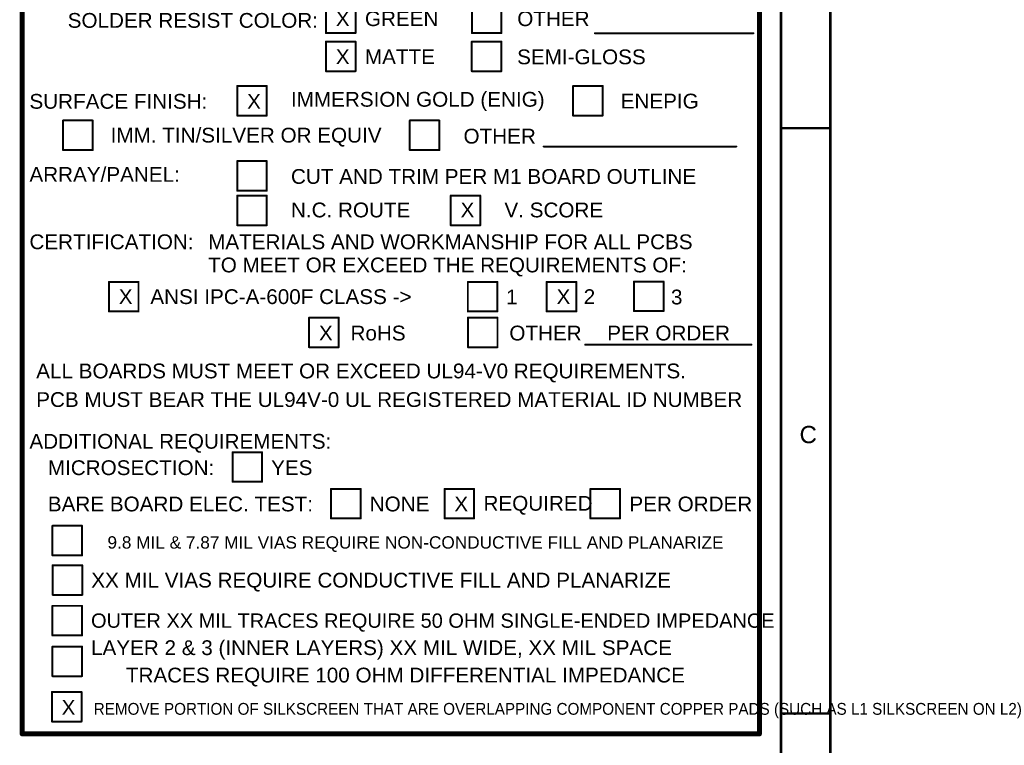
# Model space of a CAD drawing. Header units: inches. Extents: x -0.5 to 15.2, y -1.3 to 8.2.
# Tile 249 of 256: x 11.2 to 15.2, y 0.9 to 3.9. Entities that reach past the tile are written whole.
import ezdxf

# ---------------------------------------------------------------- set-up
doc = ezdxf.new("R2010")
doc.units = ezdxf.units.IN
doc.header["$MEASUREMENT"] = 0
doc.layers.add('M10 Fab Notes', color=56, linetype='Continuous')
doc.layers.add('M9 Title Sheet', color=56, linetype='Continuous')
doc.styles.add('Arial', font='txt', dxfattribs={"height": 0.2})

msp = doc.modelspace()

# ---------------------------------------------------------------- linework, layer by layer
at = {"layer": 'M10 Fab Notes'}
for points in [[(11.23, 0.959, 0.02, 0.02, 0), (11.23, 6.7132, 0.02, 0.02, 0)], [(14.221, 1.133, 0.02, 0.02, 0), (14.221, 6.7132, 0.02, 0.02, 0)], [(12.4625, 3.803, 0.008, 0.008, 0), (12.4625, 3.923, 0.008, 0.008, 0)], [(12.5825, 3.803, 0.008, 0.008, 0), (12.5825, 3.923, 0.008, 0.008, 0)], [(13.0545, 3.803, 0.008, 0.008, 0), (13.0545, 3.923, 0.008, 0.008, 0)], [(13.1745, 3.803, 0.008, 0.008, 0), (13.1745, 3.923, 0.008, 0.008, 0)], [(12.4625, 3.803, 0.008, 0.008, 0), (12.5825, 3.803, 0.008, 0.008, 0)], [(13.0545, 3.803, 0.008, 0.008, 0), (13.1745, 3.803, 0.008, 0.008, 0)], [(13.5535, 3.802, 0.008, 0.008, 0), (14.1965, 3.802, 0.008, 0.008, 0)], [(12.4625, 3.768, 0.008, 0.008, 0), (12.5825, 3.768, 0.008, 0.008, 0)], [(12.4625, 3.648, 0.008, 0.008, 0), (12.4625, 3.768, 0.008, 0.008, 0)], [(12.5825, 3.648, 0.008, 0.008, 0), (12.5825, 3.768, 0.008, 0.008, 0)], [(13.054, 3.768, 0.008, 0.008, 0), (13.174, 3.768, 0.008, 0.008, 0)], [(13.054, 3.648, 0.008, 0.008, 0), (13.054, 3.768, 0.008, 0.008, 0)], [(13.174, 3.648, 0.008, 0.008, 0), (13.174, 3.768, 0.008, 0.008, 0)], [(12.4625, 3.648, 0.008, 0.008, 0), (12.5825, 3.648, 0.008, 0.008, 0)], [(13.054, 3.648, 0.008, 0.008, 0), (13.174, 3.648, 0.008, 0.008, 0)], [(12.1025, 3.588, 0.008, 0.008, 0), (12.2225, 3.588, 0.008, 0.008, 0)], [(12.1025, 3.468, 0.008, 0.008, 0), (12.1025, 3.588, 0.008, 0.008, 0)], [(12.2225, 3.468, 0.008, 0.008, 0), (12.2225, 3.588, 0.008, 0.008, 0)], [(13.465, 3.588, 0.008, 0.008, 0), (13.585, 3.588, 0.008, 0.008, 0)], [(13.465, 3.468, 0.008, 0.008, 0), (13.465, 3.588, 0.008, 0.008, 0)], [(13.585, 3.468, 0.008, 0.008, 0), (13.585, 3.588, 0.008, 0.008, 0)], [(11.396, 3.448, 0.008, 0.008, 0), (11.516, 3.448, 0.008, 0.008, 0)], [(11.396, 3.328, 0.008, 0.008, 0), (11.396, 3.448, 0.008, 0.008, 0)], [(11.516, 3.328, 0.008, 0.008, 0), (11.516, 3.448, 0.008, 0.008, 0)], [(12.1025, 3.468, 0.008, 0.008, 0), (12.2225, 3.468, 0.008, 0.008, 0)], [(12.8025, 3.448, 0.008, 0.008, 0), (12.9225, 3.448, 0.008, 0.008, 0)], [(12.8025, 3.328, 0.008, 0.008, 0), (12.8025, 3.448, 0.008, 0.008, 0)], [(12.9225, 3.328, 0.008, 0.008, 0), (12.9225, 3.448, 0.008, 0.008, 0)], [(13.465, 3.468, 0.008, 0.008, 0), (13.585, 3.468, 0.008, 0.008, 0)], [(11.396, 3.328, 0.008, 0.008, 0), (11.516, 3.328, 0.008, 0.008, 0)], [(12.8025, 3.328, 0.008, 0.008, 0), (12.9225, 3.328, 0.008, 0.008, 0)], [(13.3457, 3.3423, 0.008, 0.008, 0), (14.127, 3.3423, 0.008, 0.008, 0)], [(12.1025, 3.283, 0.008, 0.008, 0), (12.2225, 3.283, 0.008, 0.008, 0)], [(12.1025, 3.163, 0.008, 0.008, 0), (12.1025, 3.283, 0.008, 0.008, 0)], [(12.2225, 3.163, 0.008, 0.008, 0), (12.2225, 3.283, 0.008, 0.008, 0)], [(12.1025, 3.163, 0.008, 0.008, 0), (12.2225, 3.163, 0.008, 0.008, 0)], [(12.1025, 3.143, 0.008, 0.008, 0), (12.2225, 3.143, 0.008, 0.008, 0)], [(12.1025, 3.023, 0.008, 0.008, 0), (12.1025, 3.143, 0.008, 0.008, 0)], [(12.2225, 3.023, 0.008, 0.008, 0), (12.2225, 3.143, 0.008, 0.008, 0)], [(12.9685, 3.143, 0.008, 0.008, 0), (13.0885, 3.143, 0.008, 0.008, 0)], [(12.9685, 3.023, 0.008, 0.008, 0), (12.9685, 3.143, 0.008, 0.008, 0)], [(13.0885, 3.023, 0.008, 0.008, 0), (13.0885, 3.143, 0.008, 0.008, 0)], [(12.1025, 3.023, 0.008, 0.008, 0), (12.2225, 3.023, 0.008, 0.008, 0)], [(12.9685, 3.023, 0.008, 0.008, 0), (13.0885, 3.023, 0.008, 0.008, 0)], [(11.582, 2.793, 0.008, 0.008, 0), (11.702, 2.793, 0.008, 0.008, 0)], [(11.582, 2.673, 0.008, 0.008, 0), (11.582, 2.793, 0.008, 0.008, 0)], [(11.702, 2.673, 0.008, 0.008, 0), (11.702, 2.793, 0.008, 0.008, 0)], [(13.038, 2.793, 0.008, 0.008, 0), (13.158, 2.793, 0.008, 0.008, 0)], [(13.038, 2.673, 0.008, 0.008, 0), (13.038, 2.793, 0.008, 0.008, 0)], [(13.158, 2.673, 0.008, 0.008, 0), (13.158, 2.793, 0.008, 0.008, 0)], [(13.358, 2.793, 0.008, 0.008, 0), (13.478, 2.793, 0.008, 0.008, 0)], [(13.358, 2.673, 0.008, 0.008, 0), (13.358, 2.793, 0.008, 0.008, 0)], [(13.478, 2.673, 0.008, 0.008, 0), (13.478, 2.793, 0.008, 0.008, 0)], [(13.712, 2.7945, 0.008, 0.008, 0), (13.832, 2.7945, 0.008, 0.008, 0)], [(13.712, 2.6745, 0.008, 0.008, 0), (13.712, 2.7945, 0.008, 0.008, 0)], [(13.832, 2.6745, 0.008, 0.008, 0), (13.832, 2.7945, 0.008, 0.008, 0)], [(11.582, 2.673, 0.008, 0.008, 0), (11.702, 2.673, 0.008, 0.008, 0)], [(13.038, 2.673, 0.008, 0.008, 0), (13.158, 2.673, 0.008, 0.008, 0)], [(13.358, 2.673, 0.008, 0.008, 0), (13.478, 2.673, 0.008, 0.008, 0)], [(13.712, 2.6745, 0.008, 0.008, 0), (13.832, 2.6745, 0.008, 0.008, 0)], [(12.394, 2.648, 0.008, 0.008, 0), (12.514, 2.648, 0.008, 0.008, 0)], [(12.394, 2.528, 0.008, 0.008, 0), (12.394, 2.648, 0.008, 0.008, 0)], [(12.514, 2.528, 0.008, 0.008, 0), (12.514, 2.648, 0.008, 0.008, 0)], [(13.0384, 2.648, 0.008, 0.008, 0), (13.1584, 2.648, 0.008, 0.008, 0)], [(13.0384, 2.528, 0.008, 0.008, 0), (13.0384, 2.648, 0.008, 0.008, 0)], [(13.1584, 2.528, 0.008, 0.008, 0), (13.1584, 2.648, 0.008, 0.008, 0)], [(12.394, 2.528, 0.008, 0.008, 0), (12.514, 2.528, 0.008, 0.008, 0)], [(13.0384, 2.528, 0.008, 0.008, 0), (13.1584, 2.528, 0.008, 0.008, 0)], [(13.5144, 2.5383, 0.008, 0.008, 0), (14.1888, 2.5383, 0.008, 0.008, 0)], [(12.0835, 2.1019, 0.008, 0.008, 0), (12.2035, 2.1019, 0.008, 0.008, 0)], [(12.0835, 1.9819, 0.008, 0.008, 0), (12.0835, 2.1019, 0.008, 0.008, 0)], [(12.2035, 1.9819, 0.008, 0.008, 0), (12.2035, 2.1019, 0.008, 0.008, 0)], [(12.0835, 1.9819, 0.008, 0.008, 0), (12.2035, 1.9819, 0.008, 0.008, 0)], [(12.483, 1.953, 0.008, 0.008, 0), (12.603, 1.953, 0.008, 0.008, 0)], [(12.483, 1.833, 0.008, 0.008, 0), (12.483, 1.953, 0.008, 0.008, 0)], [(12.603, 1.833, 0.008, 0.008, 0), (12.603, 1.953, 0.008, 0.008, 0)], [(12.9435, 1.953, 0.008, 0.008, 0), (13.0635, 1.953, 0.008, 0.008, 0)], [(12.9435, 1.833, 0.008, 0.008, 0), (12.9435, 1.953, 0.008, 0.008, 0)], [(13.0635, 1.833, 0.008, 0.008, 0), (13.0635, 1.953, 0.008, 0.008, 0)], [(13.5355, 1.953, 0.008, 0.008, 0), (13.6555, 1.953, 0.008, 0.008, 0)], [(13.5355, 1.833, 0.008, 0.008, 0), (13.5355, 1.953, 0.008, 0.008, 0)], [(13.6555, 1.833, 0.008, 0.008, 0), (13.6555, 1.953, 0.008, 0.008, 0)], [(11.3529, 1.8033, 0.008, 0.008, 0), (11.4729, 1.8033, 0.008, 0.008, 0)], [(11.3529, 1.6833, 0.008, 0.008, 0), (11.3529, 1.8033, 0.008, 0.008, 0)], [(11.4729, 1.6833, 0.008, 0.008, 0), (11.4729, 1.8033, 0.008, 0.008, 0)], [(12.483, 1.833, 0.008, 0.008, 0), (12.603, 1.833, 0.008, 0.008, 0)], [(12.9435, 1.833, 0.008, 0.008, 0), (13.0635, 1.833, 0.008, 0.008, 0)], [(13.5355, 1.833, 0.008, 0.008, 0), (13.6555, 1.833, 0.008, 0.008, 0)], [(11.3529, 1.6833, 0.008, 0.008, 0), (11.4729, 1.6833, 0.008, 0.008, 0)], [(11.3539, 1.643, 0.008, 0.008, 0), (11.4739, 1.643, 0.008, 0.008, 0)], [(11.3539, 1.523, 0.008, 0.008, 0), (11.3539, 1.643, 0.008, 0.008, 0)], [(11.4739, 1.523, 0.008, 0.008, 0), (11.4739, 1.643, 0.008, 0.008, 0)], [(11.3539, 1.523, 0.008, 0.008, 0), (11.4739, 1.523, 0.008, 0.008, 0)], [(11.3529, 1.4785, 0.008, 0.008, 0), (11.4729, 1.4785, 0.008, 0.008, 0)], [(11.3529, 1.3585, 0.008, 0.008, 0), (11.3529, 1.4785, 0.008, 0.008, 0)], [(11.4729, 1.3585, 0.008, 0.008, 0), (11.4729, 1.4785, 0.008, 0.008, 0)], [(11.3529, 1.3585, 0.008, 0.008, 0), (11.4729, 1.3585, 0.008, 0.008, 0)], [(11.3529, 1.313, 0.008, 0.008, 0), (11.4729, 1.313, 0.008, 0.008, 0)], [(11.3529, 1.193, 0.008, 0.008, 0), (11.3529, 1.313, 0.008, 0.008, 0)], [(11.4729, 1.193, 0.008, 0.008, 0), (11.4729, 1.313, 0.008, 0.008, 0)], [(11.3529, 1.193, 0.008, 0.008, 0), (11.4729, 1.193, 0.008, 0.008, 0)], [(11.3509, 1.009, 0.008, 0.008, 0), (11.3509, 1.129, 0.008, 0.008, 0)], [(11.3509, 1.129, 0.008, 0.008, 0), (11.4709, 1.129, 0.008, 0.008, 0)], [(11.4709, 1.009, 0.008, 0.008, 0), (11.4709, 1.129, 0.008, 0.008, 0)], [(14.221, 0.959, 0.02, 0.02, 0), (14.221, 1.133, 0.02, 0.02, 0)], [(11.3509, 1.009, 0.008, 0.008, 0), (11.4709, 1.009, 0.008, 0.008, 0)], [(11.23, 0.959, 0.02, 0.02, 0), (11.748, 0.959, 0.02, 0.02, 0)], [(11.748, 0.959, 0.02, 0.02, 0), (11.94, 0.959, 0.02, 0.02, 0)], [(11.94, 0.959, 0.02, 0.02, 0), (12.1517, 0.959, 0.02, 0.02, 0)], [(12.1517, 0.959, 0.02, 0.02, 0), (13.2993, 0.959, 0.02, 0.02, 0)], [(13.2993, 0.959, 0.02, 0.02, 0), (13.457, 0.959, 0.02, 0.02, 0)], [(13.457, 0.959, 0.02, 0.02, 0), (13.68, 0.959, 0.02, 0.02, 0)], [(13.68, 0.959, 0.02, 0.02, 0), (13.936, 0.959, 0.02, 0.02, 0)], [(13.936, 0.959, 0.02, 0.02, 0), (14.221, 0.959, 0.02, 0.02, 0)]]:
    msp.add_lwpolyline(points, format="xyseb", dxfattribs=at)
for points in [[(12.4605, 3.803, 0.004, 0.004, 1), (12.4645, 3.803, 0.004, 0.004, 1)], [(12.4605, 3.803, 0.004, 0.004, 1), (12.4645, 3.803, 0.004, 0.004, 1)], [(12.5805, 3.803, 0.004, 0.004, 1), (12.5845, 3.803, 0.004, 0.004, 1)], [(12.5805, 3.803, 0.004, 0.004, 1), (12.5845, 3.803, 0.004, 0.004, 1)], [(13.0525, 3.803, 0.004, 0.004, 1), (13.0565, 3.803, 0.004, 0.004, 1)], [(13.0525, 3.803, 0.004, 0.004, 1), (13.0565, 3.803, 0.004, 0.004, 1)], [(13.1725, 3.803, 0.004, 0.004, 1), (13.1765, 3.803, 0.004, 0.004, 1)], [(13.1725, 3.803, 0.004, 0.004, 1), (13.1765, 3.803, 0.004, 0.004, 1)], [(13.5515, 3.802, 0.004, 0.004, 1), (13.5555, 3.802, 0.004, 0.004, 1)], [(14.1945, 3.802, 0.004, 0.004, 1), (14.1985, 3.802, 0.004, 0.004, 1)], [(12.4605, 3.768, 0.004, 0.004, 1), (12.4645, 3.768, 0.004, 0.004, 1)], [(12.4605, 3.768, 0.004, 0.004, 1), (12.4645, 3.768, 0.004, 0.004, 1)], [(12.5805, 3.768, 0.004, 0.004, 1), (12.5845, 3.768, 0.004, 0.004, 1)], [(12.5805, 3.768, 0.004, 0.004, 1), (12.5845, 3.768, 0.004, 0.004, 1)], [(13.052, 3.768, 0.004, 0.004, 1), (13.056, 3.768, 0.004, 0.004, 1)], [(13.052, 3.768, 0.004, 0.004, 1), (13.056, 3.768, 0.004, 0.004, 1)], [(13.172, 3.768, 0.004, 0.004, 1), (13.176, 3.768, 0.004, 0.004, 1)], [(13.172, 3.768, 0.004, 0.004, 1), (13.176, 3.768, 0.004, 0.004, 1)], [(12.4605, 3.648, 0.004, 0.004, 1), (12.4645, 3.648, 0.004, 0.004, 1)], [(12.4605, 3.648, 0.004, 0.004, 1), (12.4645, 3.648, 0.004, 0.004, 1)], [(12.5805, 3.648, 0.004, 0.004, 1), (12.5845, 3.648, 0.004, 0.004, 1)], [(12.5805, 3.648, 0.004, 0.004, 1), (12.5845, 3.648, 0.004, 0.004, 1)], [(13.052, 3.648, 0.004, 0.004, 1), (13.056, 3.648, 0.004, 0.004, 1)], [(13.052, 3.648, 0.004, 0.004, 1), (13.056, 3.648, 0.004, 0.004, 1)], [(13.172, 3.648, 0.004, 0.004, 1), (13.176, 3.648, 0.004, 0.004, 1)], [(13.172, 3.648, 0.004, 0.004, 1), (13.176, 3.648, 0.004, 0.004, 1)], [(12.1005, 3.588, 0.004, 0.004, 1), (12.1045, 3.588, 0.004, 0.004, 1)], [(12.1005, 3.588, 0.004, 0.004, 1), (12.1045, 3.588, 0.004, 0.004, 1)], [(12.2205, 3.588, 0.004, 0.004, 1), (12.2245, 3.588, 0.004, 0.004, 1)], [(12.2205, 3.588, 0.004, 0.004, 1), (12.2245, 3.588, 0.004, 0.004, 1)], [(13.463, 3.588, 0.004, 0.004, 1), (13.467, 3.588, 0.004, 0.004, 1)], [(13.463, 3.588, 0.004, 0.004, 1), (13.467, 3.588, 0.004, 0.004, 1)], [(13.583, 3.588, 0.004, 0.004, 1), (13.587, 3.588, 0.004, 0.004, 1)], [(13.583, 3.588, 0.004, 0.004, 1), (13.587, 3.588, 0.004, 0.004, 1)], [(11.394, 3.448, 0.004, 0.004, 1), (11.398, 3.448, 0.004, 0.004, 1)], [(11.394, 3.448, 0.004, 0.004, 1), (11.398, 3.448, 0.004, 0.004, 1)], [(11.514, 3.448, 0.004, 0.004, 1), (11.518, 3.448, 0.004, 0.004, 1)], [(11.514, 3.448, 0.004, 0.004, 1), (11.518, 3.448, 0.004, 0.004, 1)], [(12.1005, 3.468, 0.004, 0.004, 1), (12.1045, 3.468, 0.004, 0.004, 1)], [(12.1005, 3.468, 0.004, 0.004, 1), (12.1045, 3.468, 0.004, 0.004, 1)], [(12.2205, 3.468, 0.004, 0.004, 1), (12.2245, 3.468, 0.004, 0.004, 1)], [(12.2205, 3.468, 0.004, 0.004, 1), (12.2245, 3.468, 0.004, 0.004, 1)], [(12.8005, 3.448, 0.004, 0.004, 1), (12.8045, 3.448, 0.004, 0.004, 1)], [(12.8005, 3.448, 0.004, 0.004, 1), (12.8045, 3.448, 0.004, 0.004, 1)], [(12.9205, 3.448, 0.004, 0.004, 1), (12.9245, 3.448, 0.004, 0.004, 1)], [(12.9205, 3.448, 0.004, 0.004, 1), (12.9245, 3.448, 0.004, 0.004, 1)], [(13.463, 3.468, 0.004, 0.004, 1), (13.467, 3.468, 0.004, 0.004, 1)], [(13.463, 3.468, 0.004, 0.004, 1), (13.467, 3.468, 0.004, 0.004, 1)], [(13.583, 3.468, 0.004, 0.004, 1), (13.587, 3.468, 0.004, 0.004, 1)], [(13.583, 3.468, 0.004, 0.004, 1), (13.587, 3.468, 0.004, 0.004, 1)], [(11.394, 3.328, 0.004, 0.004, 1), (11.398, 3.328, 0.004, 0.004, 1)], [(11.394, 3.328, 0.004, 0.004, 1), (11.398, 3.328, 0.004, 0.004, 1)], [(11.514, 3.328, 0.004, 0.004, 1), (11.518, 3.328, 0.004, 0.004, 1)], [(11.514, 3.328, 0.004, 0.004, 1), (11.518, 3.328, 0.004, 0.004, 1)], [(12.8005, 3.328, 0.004, 0.004, 1), (12.8045, 3.328, 0.004, 0.004, 1)], [(12.8005, 3.328, 0.004, 0.004, 1), (12.8045, 3.328, 0.004, 0.004, 1)], [(12.9205, 3.328, 0.004, 0.004, 1), (12.9245, 3.328, 0.004, 0.004, 1)], [(12.9205, 3.328, 0.004, 0.004, 1), (12.9245, 3.328, 0.004, 0.004, 1)], [(13.3437, 3.3423, 0.004, 0.004, 1), (13.3477, 3.3423, 0.004, 0.004, 1)], [(14.125, 3.3423, 0.004, 0.004, 1), (14.129, 3.3423, 0.004, 0.004, 1)], [(12.1005, 3.283, 0.004, 0.004, 1), (12.1045, 3.283, 0.004, 0.004, 1)], [(12.1005, 3.283, 0.004, 0.004, 1), (12.1045, 3.283, 0.004, 0.004, 1)], [(12.2205, 3.283, 0.004, 0.004, 1), (12.2245, 3.283, 0.004, 0.004, 1)], [(12.2205, 3.283, 0.004, 0.004, 1), (12.2245, 3.283, 0.004, 0.004, 1)], [(12.1005, 3.163, 0.004, 0.004, 1), (12.1045, 3.163, 0.004, 0.004, 1)], [(12.1005, 3.163, 0.004, 0.004, 1), (12.1045, 3.163, 0.004, 0.004, 1)], [(12.2205, 3.163, 0.004, 0.004, 1), (12.2245, 3.163, 0.004, 0.004, 1)], [(12.2205, 3.163, 0.004, 0.004, 1), (12.2245, 3.163, 0.004, 0.004, 1)], [(12.1005, 3.143, 0.004, 0.004, 1), (12.1045, 3.143, 0.004, 0.004, 1)], [(12.1005, 3.143, 0.004, 0.004, 1), (12.1045, 3.143, 0.004, 0.004, 1)], [(12.2205, 3.143, 0.004, 0.004, 1), (12.2245, 3.143, 0.004, 0.004, 1)], [(12.2205, 3.143, 0.004, 0.004, 1), (12.2245, 3.143, 0.004, 0.004, 1)], [(12.9665, 3.143, 0.004, 0.004, 1), (12.9705, 3.143, 0.004, 0.004, 1)], [(12.9665, 3.143, 0.004, 0.004, 1), (12.9705, 3.143, 0.004, 0.004, 1)], [(13.0865, 3.143, 0.004, 0.004, 1), (13.0905, 3.143, 0.004, 0.004, 1)], [(13.0865, 3.143, 0.004, 0.004, 1), (13.0905, 3.143, 0.004, 0.004, 1)], [(12.1005, 3.023, 0.004, 0.004, 1), (12.1045, 3.023, 0.004, 0.004, 1)], [(12.1005, 3.023, 0.004, 0.004, 1), (12.1045, 3.023, 0.004, 0.004, 1)], [(12.2205, 3.023, 0.004, 0.004, 1), (12.2245, 3.023, 0.004, 0.004, 1)], [(12.2205, 3.023, 0.004, 0.004, 1), (12.2245, 3.023, 0.004, 0.004, 1)], [(12.9665, 3.023, 0.004, 0.004, 1), (12.9705, 3.023, 0.004, 0.004, 1)], [(12.9665, 3.023, 0.004, 0.004, 1), (12.9705, 3.023, 0.004, 0.004, 1)], [(13.0865, 3.023, 0.004, 0.004, 1), (13.0905, 3.023, 0.004, 0.004, 1)], [(13.0865, 3.023, 0.004, 0.004, 1), (13.0905, 3.023, 0.004, 0.004, 1)], [(11.58, 2.793, 0.004, 0.004, 1), (11.584, 2.793, 0.004, 0.004, 1)], [(11.58, 2.793, 0.004, 0.004, 1), (11.584, 2.793, 0.004, 0.004, 1)], [(11.7, 2.793, 0.004, 0.004, 1), (11.704, 2.793, 0.004, 0.004, 1)], [(11.7, 2.793, 0.004, 0.004, 1), (11.704, 2.793, 0.004, 0.004, 1)], [(13.036, 2.793, 0.004, 0.004, 1), (13.04, 2.793, 0.004, 0.004, 1)], [(13.036, 2.793, 0.004, 0.004, 1), (13.04, 2.793, 0.004, 0.004, 1)], [(13.156, 2.793, 0.004, 0.004, 1), (13.16, 2.793, 0.004, 0.004, 1)], [(13.156, 2.793, 0.004, 0.004, 1), (13.16, 2.793, 0.004, 0.004, 1)], [(13.356, 2.793, 0.004, 0.004, 1), (13.36, 2.793, 0.004, 0.004, 1)], [(13.356, 2.793, 0.004, 0.004, 1), (13.36, 2.793, 0.004, 0.004, 1)], [(13.476, 2.793, 0.004, 0.004, 1), (13.48, 2.793, 0.004, 0.004, 1)], [(13.476, 2.793, 0.004, 0.004, 1), (13.48, 2.793, 0.004, 0.004, 1)], [(13.71, 2.7945, 0.004, 0.004, 1), (13.714, 2.7945, 0.004, 0.004, 1)], [(13.71, 2.7945, 0.004, 0.004, 1), (13.714, 2.7945, 0.004, 0.004, 1)], [(13.83, 2.7945, 0.004, 0.004, 1), (13.834, 2.7945, 0.004, 0.004, 1)], [(13.83, 2.7945, 0.004, 0.004, 1), (13.834, 2.7945, 0.004, 0.004, 1)], [(11.58, 2.673, 0.004, 0.004, 1), (11.584, 2.673, 0.004, 0.004, 1)], [(11.58, 2.673, 0.004, 0.004, 1), (11.584, 2.673, 0.004, 0.004, 1)], [(11.7, 2.673, 0.004, 0.004, 1), (11.704, 2.673, 0.004, 0.004, 1)], [(11.7, 2.673, 0.004, 0.004, 1), (11.704, 2.673, 0.004, 0.004, 1)], [(13.036, 2.673, 0.004, 0.004, 1), (13.04, 2.673, 0.004, 0.004, 1)], [(13.036, 2.673, 0.004, 0.004, 1), (13.04, 2.673, 0.004, 0.004, 1)], [(13.156, 2.673, 0.004, 0.004, 1), (13.16, 2.673, 0.004, 0.004, 1)], [(13.156, 2.673, 0.004, 0.004, 1), (13.16, 2.673, 0.004, 0.004, 1)], [(13.356, 2.673, 0.004, 0.004, 1), (13.36, 2.673, 0.004, 0.004, 1)], [(13.356, 2.673, 0.004, 0.004, 1), (13.36, 2.673, 0.004, 0.004, 1)], [(13.476, 2.673, 0.004, 0.004, 1), (13.48, 2.673, 0.004, 0.004, 1)], [(13.476, 2.673, 0.004, 0.004, 1), (13.48, 2.673, 0.004, 0.004, 1)], [(13.71, 2.6745, 0.004, 0.004, 1), (13.714, 2.6745, 0.004, 0.004, 1)], [(13.71, 2.6745, 0.004, 0.004, 1), (13.714, 2.6745, 0.004, 0.004, 1)], [(13.83, 2.6745, 0.004, 0.004, 1), (13.834, 2.6745, 0.004, 0.004, 1)], [(13.83, 2.6745, 0.004, 0.004, 1), (13.834, 2.6745, 0.004, 0.004, 1)], [(12.392, 2.648, 0.004, 0.004, 1), (12.396, 2.648, 0.004, 0.004, 1)], [(12.392, 2.648, 0.004, 0.004, 1), (12.396, 2.648, 0.004, 0.004, 1)], [(12.512, 2.648, 0.004, 0.004, 1), (12.516, 2.648, 0.004, 0.004, 1)], [(12.512, 2.648, 0.004, 0.004, 1), (12.516, 2.648, 0.004, 0.004, 1)], [(13.0364, 2.648, 0.004, 0.004, 1), (13.0404, 2.648, 0.004, 0.004, 1)], [(13.0364, 2.648, 0.004, 0.004, 1), (13.0404, 2.648, 0.004, 0.004, 1)], [(13.1564, 2.648, 0.004, 0.004, 1), (13.1604, 2.648, 0.004, 0.004, 1)], [(13.1564, 2.648, 0.004, 0.004, 1), (13.1604, 2.648, 0.004, 0.004, 1)], [(12.392, 2.528, 0.004, 0.004, 1), (12.396, 2.528, 0.004, 0.004, 1)], [(12.392, 2.528, 0.004, 0.004, 1), (12.396, 2.528, 0.004, 0.004, 1)], [(12.512, 2.528, 0.004, 0.004, 1), (12.516, 2.528, 0.004, 0.004, 1)], [(12.512, 2.528, 0.004, 0.004, 1), (12.516, 2.528, 0.004, 0.004, 1)], [(13.0364, 2.528, 0.004, 0.004, 1), (13.0404, 2.528, 0.004, 0.004, 1)], [(13.0364, 2.528, 0.004, 0.004, 1), (13.0404, 2.528, 0.004, 0.004, 1)], [(13.1564, 2.528, 0.004, 0.004, 1), (13.1604, 2.528, 0.004, 0.004, 1)], [(13.1564, 2.528, 0.004, 0.004, 1), (13.1604, 2.528, 0.004, 0.004, 1)], [(13.5124, 2.5383, 0.004, 0.004, 1), (13.5164, 2.5383, 0.004, 0.004, 1)], [(14.1868, 2.5383, 0.004, 0.004, 1), (14.1908, 2.5383, 0.004, 0.004, 1)], [(12.0815, 2.1019, 0.004, 0.004, 1), (12.0855, 2.1019, 0.004, 0.004, 1)], [(12.0815, 2.1019, 0.004, 0.004, 1), (12.0855, 2.1019, 0.004, 0.004, 1)], [(12.2015, 2.1019, 0.004, 0.004, 1), (12.2055, 2.1019, 0.004, 0.004, 1)], [(12.2015, 2.1019, 0.004, 0.004, 1), (12.2055, 2.1019, 0.004, 0.004, 1)], [(12.0815, 1.9819, 0.004, 0.004, 1), (12.0855, 1.9819, 0.004, 0.004, 1)], [(12.0815, 1.9819, 0.004, 0.004, 1), (12.0855, 1.9819, 0.004, 0.004, 1)], [(12.2015, 1.9819, 0.004, 0.004, 1), (12.2055, 1.9819, 0.004, 0.004, 1)], [(12.2015, 1.9819, 0.004, 0.004, 1), (12.2055, 1.9819, 0.004, 0.004, 1)], [(12.481, 1.953, 0.004, 0.004, 1), (12.485, 1.953, 0.004, 0.004, 1)], [(12.481, 1.953, 0.004, 0.004, 1), (12.485, 1.953, 0.004, 0.004, 1)], [(12.601, 1.953, 0.004, 0.004, 1), (12.605, 1.953, 0.004, 0.004, 1)], [(12.601, 1.953, 0.004, 0.004, 1), (12.605, 1.953, 0.004, 0.004, 1)], [(12.9415, 1.953, 0.004, 0.004, 1), (12.9455, 1.953, 0.004, 0.004, 1)], [(12.9415, 1.953, 0.004, 0.004, 1), (12.9455, 1.953, 0.004, 0.004, 1)], [(13.0615, 1.953, 0.004, 0.004, 1), (13.0655, 1.953, 0.004, 0.004, 1)], [(13.0615, 1.953, 0.004, 0.004, 1), (13.0655, 1.953, 0.004, 0.004, 1)], [(13.5335, 1.953, 0.004, 0.004, 1), (13.5375, 1.953, 0.004, 0.004, 1)], [(13.5335, 1.953, 0.004, 0.004, 1), (13.5375, 1.953, 0.004, 0.004, 1)], [(13.6535, 1.953, 0.004, 0.004, 1), (13.6575, 1.953, 0.004, 0.004, 1)], [(13.6535, 1.953, 0.004, 0.004, 1), (13.6575, 1.953, 0.004, 0.004, 1)], [(11.3509, 1.8033, 0.004, 0.004, 1), (11.3549, 1.8033, 0.004, 0.004, 1)], [(11.3509, 1.8033, 0.004, 0.004, 1), (11.3549, 1.8033, 0.004, 0.004, 1)], [(11.4709, 1.8033, 0.004, 0.004, 1), (11.4749, 1.8033, 0.004, 0.004, 1)], [(11.4709, 1.8033, 0.004, 0.004, 1), (11.4749, 1.8033, 0.004, 0.004, 1)], [(12.481, 1.833, 0.004, 0.004, 1), (12.485, 1.833, 0.004, 0.004, 1)], [(12.481, 1.833, 0.004, 0.004, 1), (12.485, 1.833, 0.004, 0.004, 1)], [(12.601, 1.833, 0.004, 0.004, 1), (12.605, 1.833, 0.004, 0.004, 1)], [(12.601, 1.833, 0.004, 0.004, 1), (12.605, 1.833, 0.004, 0.004, 1)], [(12.9415, 1.833, 0.004, 0.004, 1), (12.9455, 1.833, 0.004, 0.004, 1)], [(12.9415, 1.833, 0.004, 0.004, 1), (12.9455, 1.833, 0.004, 0.004, 1)], [(13.0615, 1.833, 0.004, 0.004, 1), (13.0655, 1.833, 0.004, 0.004, 1)], [(13.0615, 1.833, 0.004, 0.004, 1), (13.0655, 1.833, 0.004, 0.004, 1)], [(13.5335, 1.833, 0.004, 0.004, 1), (13.5375, 1.833, 0.004, 0.004, 1)], [(13.5335, 1.833, 0.004, 0.004, 1), (13.5375, 1.833, 0.004, 0.004, 1)], [(13.6535, 1.833, 0.004, 0.004, 1), (13.6575, 1.833, 0.004, 0.004, 1)], [(13.6535, 1.833, 0.004, 0.004, 1), (13.6575, 1.833, 0.004, 0.004, 1)], [(11.3509, 1.6833, 0.004, 0.004, 1), (11.3549, 1.6833, 0.004, 0.004, 1)], [(11.3509, 1.6833, 0.004, 0.004, 1), (11.3549, 1.6833, 0.004, 0.004, 1)], [(11.4709, 1.6833, 0.004, 0.004, 1), (11.4749, 1.6833, 0.004, 0.004, 1)], [(11.4709, 1.6833, 0.004, 0.004, 1), (11.4749, 1.6833, 0.004, 0.004, 1)], [(11.3519, 1.643, 0.004, 0.004, 1), (11.3559, 1.643, 0.004, 0.004, 1)], [(11.3519, 1.643, 0.004, 0.004, 1), (11.3559, 1.643, 0.004, 0.004, 1)], [(11.4719, 1.643, 0.004, 0.004, 1), (11.4759, 1.643, 0.004, 0.004, 1)], [(11.4719, 1.643, 0.004, 0.004, 1), (11.4759, 1.643, 0.004, 0.004, 1)], [(11.3519, 1.523, 0.004, 0.004, 1), (11.3559, 1.523, 0.004, 0.004, 1)], [(11.3519, 1.523, 0.004, 0.004, 1), (11.3559, 1.523, 0.004, 0.004, 1)], [(11.4719, 1.523, 0.004, 0.004, 1), (11.4759, 1.523, 0.004, 0.004, 1)], [(11.4719, 1.523, 0.004, 0.004, 1), (11.4759, 1.523, 0.004, 0.004, 1)], [(11.3509, 1.4785, 0.004, 0.004, 1), (11.3549, 1.4785, 0.004, 0.004, 1)], [(11.3509, 1.4785, 0.004, 0.004, 1), (11.3549, 1.4785, 0.004, 0.004, 1)], [(11.4709, 1.4785, 0.004, 0.004, 1), (11.4749, 1.4785, 0.004, 0.004, 1)], [(11.4709, 1.4785, 0.004, 0.004, 1), (11.4749, 1.4785, 0.004, 0.004, 1)], [(11.3509, 1.3585, 0.004, 0.004, 1), (11.3549, 1.3585, 0.004, 0.004, 1)], [(11.3509, 1.3585, 0.004, 0.004, 1), (11.3549, 1.3585, 0.004, 0.004, 1)], [(11.4709, 1.3585, 0.004, 0.004, 1), (11.4749, 1.3585, 0.004, 0.004, 1)], [(11.4709, 1.3585, 0.004, 0.004, 1), (11.4749, 1.3585, 0.004, 0.004, 1)], [(11.3509, 1.313, 0.004, 0.004, 1), (11.3549, 1.313, 0.004, 0.004, 1)], [(11.3509, 1.313, 0.004, 0.004, 1), (11.3549, 1.313, 0.004, 0.004, 1)], [(11.4709, 1.313, 0.004, 0.004, 1), (11.4749, 1.313, 0.004, 0.004, 1)], [(11.4709, 1.313, 0.004, 0.004, 1), (11.4749, 1.313, 0.004, 0.004, 1)], [(11.3509, 1.193, 0.004, 0.004, 1), (11.3549, 1.193, 0.004, 0.004, 1)], [(11.3509, 1.193, 0.004, 0.004, 1), (11.3549, 1.193, 0.004, 0.004, 1)], [(11.4709, 1.193, 0.004, 0.004, 1), (11.4749, 1.193, 0.004, 0.004, 1)], [(11.4709, 1.193, 0.004, 0.004, 1), (11.4749, 1.193, 0.004, 0.004, 1)], [(11.3489, 1.129, 0.004, 0.004, 1), (11.3529, 1.129, 0.004, 0.004, 1)], [(11.3489, 1.129, 0.004, 0.004, 1), (11.3529, 1.129, 0.004, 0.004, 1)], [(11.4689, 1.129, 0.004, 0.004, 1), (11.4729, 1.129, 0.004, 0.004, 1)], [(11.4689, 1.129, 0.004, 0.004, 1), (11.4729, 1.129, 0.004, 0.004, 1)], [(14.216, 1.133, 0.01, 0.01, 1), (14.226, 1.133, 0.01, 0.01, 1)], [(14.216, 1.133, 0.01, 0.01, 1), (14.226, 1.133, 0.01, 0.01, 1)], [(11.3489, 1.009, 0.004, 0.004, 1), (11.3529, 1.009, 0.004, 0.004, 1)], [(11.3489, 1.009, 0.004, 0.004, 1), (11.3529, 1.009, 0.004, 0.004, 1)], [(11.4689, 1.009, 0.004, 0.004, 1), (11.4729, 1.009, 0.004, 0.004, 1)], [(11.4689, 1.009, 0.004, 0.004, 1), (11.4729, 1.009, 0.004, 0.004, 1)], [(11.225, 0.959, 0.01, 0.01, 1), (11.235, 0.959, 0.01, 0.01, 1)], [(11.225, 0.959, 0.01, 0.01, 1), (11.235, 0.959, 0.01, 0.01, 1)], [(11.743, 0.959, 0.01, 0.01, 1), (11.753, 0.959, 0.01, 0.01, 1)], [(11.743, 0.959, 0.01, 0.01, 1), (11.753, 0.959, 0.01, 0.01, 1)], [(11.935, 0.959, 0.01, 0.01, 1), (11.945, 0.959, 0.01, 0.01, 1)], [(11.935, 0.959, 0.01, 0.01, 1), (11.945, 0.959, 0.01, 0.01, 1)], [(12.1468, 0.959, 0.01, 0.01, 1), (12.1568, 0.959, 0.01, 0.01, 1)], [(12.1468, 0.959, 0.01, 0.01, 1), (12.1568, 0.959, 0.01, 0.01, 1)], [(13.2942, 0.959, 0.01, 0.01, 1), (13.3042, 0.959, 0.01, 0.01, 1)], [(13.2942, 0.959, 0.01, 0.01, 1), (13.3042, 0.959, 0.01, 0.01, 1)], [(13.452, 0.959, 0.01, 0.01, 1), (13.462, 0.959, 0.01, 0.01, 1)], [(13.452, 0.959, 0.01, 0.01, 1), (13.462, 0.959, 0.01, 0.01, 1)], [(13.675, 0.959, 0.01, 0.01, 1), (13.685, 0.959, 0.01, 0.01, 1)], [(13.675, 0.959, 0.01, 0.01, 1), (13.685, 0.959, 0.01, 0.01, 1)], [(13.931, 0.959, 0.01, 0.01, 1), (13.941, 0.959, 0.01, 0.01, 1)], [(13.931, 0.959, 0.01, 0.01, 1), (13.941, 0.959, 0.01, 0.01, 1)], [(14.216, 0.959, 0.01, 0.01, 1), (14.226, 0.959, 0.01, 0.01, 1)], [(14.216, 0.959, 0.01, 0.01, 1), (14.226, 0.959, 0.01, 0.01, 1)]]:
    msp.add_lwpolyline(points, format="xyseb", close=True, dxfattribs=at)
at = {"layer": 'M9 Title Sheet'}
for points in [[(14.5085, -1.3335, 0.01, 0.01, 0), (14.5085, 8.1665, 0.01, 0.01, 0)], [(14.3085, -1.1335, 0.01, 0.01, 0), (14.3085, 7.9665, 0.01, 0.01, 0)], [(14.3085, 3.4165, 0.01, 0.01, 0), (14.5085, 3.4165, 0.01, 0.01, 0)], [(14.3085, 1.0415, 0.01, 0.01, 0), (14.5085, 1.0415, 0.01, 0.01, 0)]]:
    msp.add_lwpolyline(points, format="xyseb", dxfattribs=at)
for points in [[(14.306, 3.4165, 0.005, 0.005, 1), (14.311, 3.4165, 0.005, 0.005, 1)], [(14.506, 3.4165, 0.005, 0.005, 1), (14.511, 3.4165, 0.005, 0.005, 1)], [(14.306, 1.0415, 0.005, 0.005, 1), (14.311, 1.0415, 0.005, 0.005, 1)], [(14.506, 1.0415, 0.005, 0.005, 1), (14.511, 1.0415, 0.005, 0.005, 1)]]:
    msp.add_lwpolyline(points, format="xyseb", close=True, dxfattribs=at)

# ---------------------------------------------------------------- texts
at = {"layer": 'M10 Fab Notes', "style": 'Arial'}
for s, height, p in [('SOLDER RESIST COLOR:', 0.06, (11.4147, 3.8241)), ('X', 0.06, (12.5025, 3.831)), ('GREEN', 0.06, (12.6205, 3.831)), ('OTHER', 0.06, (13.2385, 3.831)), ('X', 0.06, (12.5025, 3.6767)), ('MATTE', 0.06, (12.6205, 3.6767)), ('SEMI-GLOSS', 0.06, (13.238, 3.6761)), ('SURFACE FINISH:', 0.06, (11.2595, 3.4957)), ('X', 0.06, (12.1425, 3.4957)), ('IMMERSION GOLD (ENIG)', 0.06, (12.3205, 3.5039)), ('ENEPIG', 0.06, (13.658, 3.4967)), ('IMM. TIN/SILVER OR EQUIV', 0.06, (11.589, 3.3584)), ('OTHER', 0.06, (13.0205, 3.3545)), ('ARRAY/PANEL:', 0.06, (11.2595, 3.1991)), ('CUT AND TRIM PER M1 BOARD OUTLINE', 0.06, (12.3205, 3.1909)), ('N.C. ROUTE', 0.06, (12.3205, 3.0549)), ('V. SCORE', 0.06, (13.1865, 3.0549)), ('X', 0.06, (13.0085, 3.0549)), ('CERTIFICATION:', 0.06, (11.2595, 2.9258)), ('MATERIALS AND WORKMANSHIP FOR ALL PCBS', 0.06, (11.9845, 2.9258)), ('TO MEET OR EXCEED THE REQUIREMENTS OF:', 0.06, (11.9845, 2.8317)), ('X', 0.06, (11.622, 2.7031)), ('ANSI IPC-A-600F CLASS ->', 0.06, (11.75, 2.7031)), ('1', 0.06, (13.193, 2.7016)), ('X', 0.06, (13.398, 2.7031)), ('2', 0.06, (13.508, 2.7031)), ('3', 0.06, (13.862, 2.7016)), ('X', 0.06, (12.434, 2.5554)), ('RoHS', 0.06, (12.562, 2.5554)), ('OTHER', 0.06, (13.2064, 2.5554)), ('PER ORDER', 0.06, (13.6034, 2.5554)), ('ALL BOARDS MUST MEET OR EXCEED UL94-V0 REQUIREMENTS.', 0.06, (11.287, 2.4016)), ('PCB MUST BEAR THE UL94V-0 UL REGISTERED MATERIAL ID NUMBER', 0.06, (11.287, 2.2855)), ('ADDITIONAL REQUIREMENTS:', 0.06, (11.2595, 2.1161)), ('MICROSECTION:', 0.06, (11.3342, 2.009)), ('YES', 0.06, (12.24, 2.009)), ('BARE BOARD ELEC. TEST:', 0.06, (11.3342, 1.8618)), ('NONE', 0.06, (12.64, 1.8618)), ('X', 0.06, (12.9835, 1.8618)), ('REQUIRED', 0.06, (13.1015, 1.8646)), ('PER ORDER', 0.06, (13.6935, 1.8618)), ('9.8 MIL & 7.87 MIL VIAS REQUIRE NON-CONDUCTIVE FILL AND PLANARIZE', 0.05, (11.5761, 1.7108)), ('XX MIL VIAS REQUIRE CONDUCTIVE FILL AND PLANARIZE', 0.06, (11.5104, 1.5528)), ('OUTER XX MIL TRACES REQUIRE 50 OHM SINGLE-ENDED IMPEDANCE', 0.058, (11.5094, 1.3895)), ('LAYER 2 & 3 (INNER LAYERS) XX MIL WIDE, XX MIL SPACE', 0.06, (11.5094, 1.2786)), ('TRACES REQUIRE 100 OHM DIFFERENTIAL IMPEDANCE', 0.06, (11.6508, 1.1675)), ('X', 0.06, (11.39, 1.0364)), ('REMOVE PORTION OF SILKSCREEN THAT ARE OVERLAPPING COMPONENT COPPER PADS (SUCH AS L1 SILKSCREEN ON L2)', 0.048, (11.52, 1.0364))]:
    msp.add_text(s, height=height, dxfattribs=at).set_placement(p)
at = {"layer": 'M9 Title Sheet', "style": 'Arial'}
msp.add_text('C', height=0.07, dxfattribs=at).set_placement((14.3835, 2.1385))

doc.saveas('drawing.dxf')
